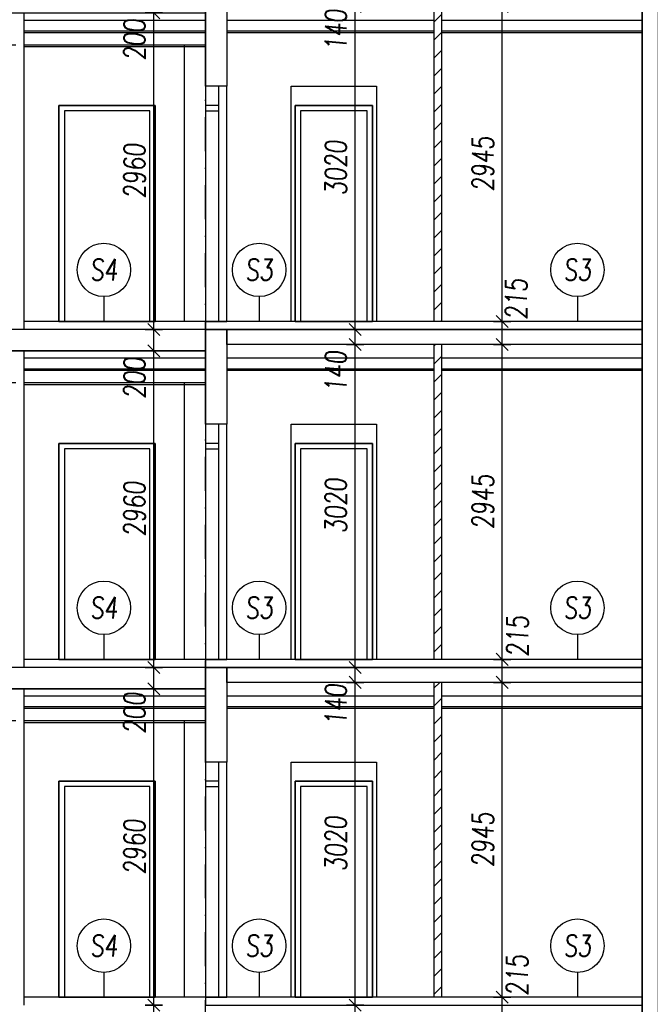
# Model space of a CAD drawing. Header units: millimetres. Extents: x -24606338 to 439687, y 151354 to 480404.
# Tile 70 of 93: x 356301 to 362198, y 229586 to 238794. Entities that reach past the tile are written whole.
import ezdxf
from ezdxf.enums import TextEntityAlignment as Align

# ---------------------------------------------------------------- set-up
doc = ezdxf.new("R2010")
doc.units = ezdxf.units.MM
doc.linetypes.add('ČERCHOVANÁ', pattern=[25.4, 12.7, -6.35, 0, -6.35])
for name, color, linetype in [('DVERE', 4, 'Continuous'), ('KOTY', 7, 'Continuous'), ('NOVA', 240, 'Continuous'), ('NOVÁ INTERIERY', 240, 'Continuous'), ('OSY', 7, 'Continuous'), ('TENKA', 4, 'Continuous'), ('TLUSTA', 2, 'Continuous'), ('ŽB', 3, 'Continuous')]:
    doc.layers.add(name, color=color, linetype=linetype)
doc.styles.add('CS-ROMANS', font='romans.shx', dxfattribs={"width": 0.75, "oblique": 5})
doc.styles.add('CS-ROMANS_100', font='romans.shx', dxfattribs={"width": 0.75, "oblique": 5, "height": 200})
doc.dimstyles.new('A_KÓTA_100', dxfattribs={"dimtxt": 200, "dimasz": 4, "dimexe": 100, "dimexo": 1500, "dimgap": 80, "dimtad": 1, "dimdec": 0, "dimdsep": 46, "dimtxsty": 'CS-ROMANS_100', "dimblk": 'KOT_CARA20', "dimcen": 90, "dimse1": 1, "dimse2": 1, "dimclrd": 256, "dimclre": 256, "dimclrt": 256, "dimadec": 0, "dimazin": 0, "dimtfac": 1, "dimtdec": 0, "dimtix": 1, "dimtmove": 2, "dimatfit": 3, "dimldrblk": 'OBLIQUE', "dimfxl": 1, "dimfxlon": 1, "dimtolj": 1, "dimarcsym": 0})

# ---------------------------------------------------------------- blocks, each defined once
blk = doc.blocks.new('KOT_CARA20')
for p, q in [((0, 0), (-14.1, -14.1)), ((0, 20), (0, -20)), ((0, 0), (14.1, 14.1))]:
    blk.add_line(p, q)
blk = doc.blocks.new('*D2786')
at = {"layer": 'Defpoints', "color": 0, "transparency": 16777216}
for p in [(360813.2, 229652.2), (362123.2, 229652.2), (362123.2, 229437.2)]:
    blk.add_point(p, dxfattribs=at)
at = {"layer": 'KOTY', "lineweight": -2, "transparency": 16777216}
blk.add_line((360813.2, 229441.2), (360813.2, 229648.2), dxfattribs=at)
at = {"layer": 'KOTY', "lineweight": -2, "transparency": 16777216, "xscale": 4, "yscale": 4, "zscale": 4}
for p, rotation in [((360813.2, 229652.2), 90), ((360813.2, 229437.2), 270)]:
    blk.add_blockref('KOT_CARA20', p, dxfattribs=dict(at, rotation=rotation))
at = {"layer": 'KOTY', "transparency": 16777216, "insert": (360953, 229856.7), "char_height": 200, "attachment_point": 5, "rotation": 90, "style": 'CS-ROMANS_100'}
blk.add_mtext('\\A1;215', dxfattribs=at)
blk = doc.blocks.new('_OBLIQUE')
at = {"color": 0, "linetype": 'ByBlock', "ltscale": 15}
blk.add_line((-0.5, -0.5), (0.5, 0.5), dxfattribs=at)
blk = doc.blocks.new('*D2787')
at = {"layer": 'Defpoints', "color": 0, "transparency": 16777216}
for p in [(360813.2, 232597.2), (362123.2, 232597.2), (362123.2, 229652.2)]:
    blk.add_point(p, dxfattribs=at)
at = {"layer": 'KOTY', "lineweight": -2, "transparency": 16777216}
blk.add_line((360813.2, 229656.2), (360813.2, 232593.2), dxfattribs=at)
at = {"layer": 'KOTY', "lineweight": -2, "transparency": 16777216, "xscale": 4, "yscale": 4, "zscale": 4}
for p, rotation in [((360813.2, 232597.2), 90), ((360813.2, 229652.2), 270)]:
    blk.add_blockref('KOT_CARA20', p, dxfattribs=dict(at, rotation=rotation))
at = {"layer": 'KOTY', "transparency": 16777216, "insert": (360633.2, 231124.7), "char_height": 200, "attachment_point": 5, "rotation": 90, "style": 'CS-ROMANS_100'}
blk.add_mtext('\\A1;2945', dxfattribs=at)
blk = doc.blocks.new('*D2788')
at = {"layer": 'Defpoints', "color": 0, "transparency": 16777216}
for p in [(360813.2, 232812.2), (362123.2, 232812.2), (362123.2, 232597.2)]:
    blk.add_point(p, dxfattribs=at)
at = {"layer": 'KOTY', "lineweight": -2, "transparency": 16777216}
blk.add_line((360813.2, 232601.2), (360813.2, 232808.2), dxfattribs=at)
at = {"layer": 'KOTY', "lineweight": -2, "transparency": 16777216, "xscale": 4, "yscale": 4, "zscale": 4}
for p, rotation in [((360813.2, 232812.2), 90), ((360813.2, 232597.2), 270)]:
    blk.add_blockref('KOT_CARA20', p, dxfattribs=dict(at, rotation=rotation))
at = {"layer": 'KOTY', "transparency": 16777216, "insert": (360956.3, 233027.3), "char_height": 200, "attachment_point": 5, "rotation": 90, "style": 'CS-ROMANS_100'}
blk.add_mtext('\\A1;215', dxfattribs=at)
blk = doc.blocks.new('*D2789')
at = {"layer": 'Defpoints', "color": 0, "transparency": 16777216}
for p in [(360813.2, 235757.2), (362123.2, 235757.2), (362123.2, 232812.2)]:
    blk.add_point(p, dxfattribs=at)
at = {"layer": 'KOTY', "lineweight": -2, "transparency": 16777216}
blk.add_line((360813.2, 232816.2), (360813.2, 235753.2), dxfattribs=at)
at = {"layer": 'KOTY', "lineweight": -2, "transparency": 16777216, "xscale": 4, "yscale": 4, "zscale": 4}
for p, rotation in [((360813.2, 235757.2), 90), ((360813.2, 232812.2), 270)]:
    blk.add_blockref('KOT_CARA20', p, dxfattribs=dict(at, rotation=rotation))
at = {"layer": 'KOTY', "transparency": 16777216, "insert": (360633.2, 234284.7), "char_height": 200, "attachment_point": 5, "rotation": 90, "style": 'CS-ROMANS_100'}
blk.add_mtext('\\A1;2945', dxfattribs=at)
blk = doc.blocks.new('*D2790')
at = {"layer": 'Defpoints', "color": 0, "transparency": 16777216}
for p in [(360813.2, 235972.2), (362123.2, 235972.2), (362123.2, 235757.2)]:
    blk.add_point(p, dxfattribs=at)
at = {"layer": 'KOTY', "lineweight": -2, "transparency": 16777216}
blk.add_line((360813.2, 235761.2), (360813.2, 235968.2), dxfattribs=at)
at = {"layer": 'KOTY', "lineweight": -2, "transparency": 16777216, "xscale": 4, "yscale": 4, "zscale": 4}
for p, rotation in [((360813.2, 235972.2), 90), ((360813.2, 235757.2), 270)]:
    blk.add_blockref('KOT_CARA20', p, dxfattribs=dict(at, rotation=rotation))
at = {"layer": 'KOTY', "transparency": 16777216, "insert": (360944.2, 236180.5), "char_height": 200, "attachment_point": 5, "rotation": 90, "style": 'CS-ROMANS_100'}
blk.add_mtext('\\A1;215', dxfattribs=at)
blk = doc.blocks.new('*D2791')
at = {"layer": 'Defpoints', "color": 0, "transparency": 16777216}
for p in [(360813.2, 238917.2), (362123.2, 238917.2), (362123.2, 235972.2)]:
    blk.add_point(p, dxfattribs=at)
at = {"layer": 'KOTY', "lineweight": -2, "transparency": 16777216}
blk.add_line((360813.2, 235976.2), (360813.2, 238913.2), dxfattribs=at)
at = {"layer": 'KOTY', "lineweight": -2, "transparency": 16777216, "xscale": 4, "yscale": 4, "zscale": 4}
for p, rotation in [((360813.2, 238917.2), 90), ((360813.2, 235972.2), 270)]:
    blk.add_blockref('KOT_CARA20', p, dxfattribs=dict(at, rotation=rotation))
at = {"layer": 'KOTY', "transparency": 16777216, "insert": (360633.2, 237444.7), "char_height": 200, "attachment_point": 5, "rotation": 90, "style": 'CS-ROMANS_100'}
blk.add_mtext('\\A1;2945', dxfattribs=at)
blk = doc.blocks.new('*D3335')
at = {"layer": 'Defpoints', "color": 0, "transparency": 16777216}
for p in [(357555.3, 229577.2), (357752.5, 229577.2), (357752.5, 229377.2)]:
    blk.add_point(p, dxfattribs=at)
at = {"layer": 'KOTY', "lineweight": -2, "transparency": 16777216}
blk.add_line((357555.3, 229381.2), (357555.3, 229573.2), dxfattribs=at)
at = {"layer": 'KOTY', "lineweight": -2, "transparency": 16777216, "xscale": 4, "yscale": 4, "zscale": 4}
for p, rotation in [((357555.3, 229577.2), 90), ((357555.3, 229377.2), 270)]:
    blk.add_blockref('KOT_CARA20', p, dxfattribs=dict(at, rotation=rotation))
at = {"layer": 'KOTY', "transparency": 16777216, "insert": (357375.3, 229130.7), "char_height": 200, "attachment_point": 5, "rotation": 90, "style": 'CS-ROMANS_100'}
blk.add_mtext('\\A1;200', dxfattribs=at)
blk = doc.blocks.new('*D3336')
at = {"layer": 'Defpoints', "color": 0, "transparency": 16777216}
for p in [(357555.3, 232537.2), (357752.5, 232537.2), (357752.5, 229577.2)]:
    blk.add_point(p, dxfattribs=at)
at = {"layer": 'KOTY', "lineweight": -2, "transparency": 16777216}
blk.add_line((357555.3, 229581.2), (357555.3, 232533.2), dxfattribs=at)
at = {"layer": 'KOTY', "lineweight": -2, "transparency": 16777216, "xscale": 4, "yscale": 4, "zscale": 4}
for p, rotation in [((357555.3, 232537.2), 90), ((357555.3, 229577.2), 270)]:
    blk.add_blockref('KOT_CARA20', p, dxfattribs=dict(at, rotation=rotation))
at = {"layer": 'KOTY', "transparency": 16777216, "insert": (357375.3, 231057.2), "char_height": 200, "attachment_point": 5, "rotation": 90, "style": 'CS-ROMANS_100'}
blk.add_mtext('\\A1;2960', dxfattribs=at)
blk = doc.blocks.new('*D3337')
at = {"layer": 'Defpoints', "color": 0, "transparency": 16777216}
for p in [(357555.3, 232737.2), (357752.5, 232737.2), (357752.5, 232537.2)]:
    blk.add_point(p, dxfattribs=at)
at = {"layer": 'KOTY', "lineweight": -2, "transparency": 16777216}
blk.add_line((357555.3, 232541.2), (357555.3, 232733.2), dxfattribs=at)
at = {"layer": 'KOTY', "lineweight": -2, "transparency": 16777216, "xscale": 4, "yscale": 4, "zscale": 4}
for p, rotation in [((357555.3, 232737.2), 90), ((357555.3, 232537.2), 270)]:
    blk.add_blockref('KOT_CARA20', p, dxfattribs=dict(at, rotation=rotation))
at = {"layer": 'KOTY', "transparency": 16777216, "insert": (357375.3, 232309.2), "char_height": 200, "attachment_point": 5, "rotation": 90, "style": 'CS-ROMANS_100'}
blk.add_mtext('\\A1;200', dxfattribs=at)
blk = doc.blocks.new('*D3338')
at = {"layer": 'Defpoints', "color": 0, "transparency": 16777216}
for p in [(357555.3, 235697.2), (357803.8, 235697.2), (357752.5, 232737.2)]:
    blk.add_point(p, dxfattribs=at)
at = {"layer": 'KOTY', "lineweight": -2, "transparency": 16777216}
blk.add_line((357555.3, 232741.2), (357555.3, 235693.2), dxfattribs=at)
at = {"layer": 'KOTY', "lineweight": -2, "transparency": 16777216, "xscale": 4, "yscale": 4, "zscale": 4}
for p, rotation in [((357555.3, 235697.2), 90), ((357555.3, 232737.2), 270)]:
    blk.add_blockref('KOT_CARA20', p, dxfattribs=dict(at, rotation=rotation))
at = {"layer": 'KOTY', "transparency": 16777216, "insert": (357375.3, 234217.2), "char_height": 200, "attachment_point": 5, "rotation": 90, "style": 'CS-ROMANS_100'}
blk.add_mtext('\\A1;2960', dxfattribs=at)
blk = doc.blocks.new('*D3339')
at = {"layer": 'Defpoints', "color": 0, "transparency": 16777216}
for p in [(357555.3, 235897.2), (357832.8, 235897.2), (357803.8, 235697.2)]:
    blk.add_point(p, dxfattribs=at)
at = {"layer": 'KOTY', "lineweight": -2, "transparency": 16777216}
blk.add_line((357555.3, 235701.2), (357555.3, 235893.2), dxfattribs=at)
at = {"layer": 'KOTY', "lineweight": -2, "transparency": 16777216, "xscale": 4, "yscale": 4, "zscale": 4}
for p, rotation in [((357555.3, 235897.2), 90), ((357555.3, 235697.2), 270)]:
    blk.add_blockref('KOT_CARA20', p, dxfattribs=dict(at, rotation=rotation))
at = {"layer": 'KOTY', "transparency": 16777216, "insert": (357375.3, 235441.8), "char_height": 200, "attachment_point": 5, "rotation": 90, "style": 'CS-ROMANS_100'}
blk.add_mtext('\\A1;200', dxfattribs=at)
blk = doc.blocks.new('*D3340')
at = {"layer": 'Defpoints', "color": 0, "transparency": 16777216}
for p in [(357555.3, 238857.2), (357690, 238857.2), (357832.8, 235897.2)]:
    blk.add_point(p, dxfattribs=at)
at = {"layer": 'KOTY', "lineweight": -2, "transparency": 16777216}
blk.add_line((357555.3, 235901.2), (357555.3, 238853.2), dxfattribs=at)
at = {"layer": 'KOTY', "lineweight": -2, "transparency": 16777216, "xscale": 4, "yscale": 4, "zscale": 4}
for p, rotation in [((357555.3, 238857.2), 90), ((357555.3, 235897.2), 270)]:
    blk.add_blockref('KOT_CARA20', p, dxfattribs=dict(at, rotation=rotation))
at = {"layer": 'KOTY', "transparency": 16777216, "insert": (357375.3, 237377.2), "char_height": 200, "attachment_point": 5, "rotation": 90, "style": 'CS-ROMANS_100'}
blk.add_mtext('\\A1;2960', dxfattribs=at)
blk = doc.blocks.new('*D3341')
at = {"layer": 'Defpoints', "color": 0, "transparency": 16777216}
for p in [(357555.3, 239057.2), (357695.1, 239057.2), (357690, 238857.2)]:
    blk.add_point(p, dxfattribs=at)
at = {"layer": 'KOTY', "lineweight": -2, "transparency": 16777216}
blk.add_line((357555.3, 238861.2), (357555.3, 239053.2), dxfattribs=at)
at = {"layer": 'KOTY', "lineweight": -2, "transparency": 16777216, "xscale": 4, "yscale": 4, "zscale": 4}
for p, rotation in [((357555.3, 239057.2), 90), ((357555.3, 238857.2), 270)]:
    blk.add_blockref('KOT_CARA20', p, dxfattribs=dict(at, rotation=rotation))
at = {"layer": 'KOTY', "transparency": 16777216, "insert": (357375.3, 238605.3), "char_height": 200, "attachment_point": 5, "rotation": 90, "style": 'CS-ROMANS_100'}
blk.add_mtext('\\A1;200', dxfattribs=at)
blk = doc.blocks.new('*D3376')
at = {"layer": 'Defpoints', "color": 0, "transparency": 16777216}
for p in [(359438.4, 229577.2), (359811.7, 229577.2), (359783.3, 229437.2)]:
    blk.add_point(p, dxfattribs=at)
at = {"layer": 'KOTY', "lineweight": -2, "transparency": 16777216}
for p, q in [((359438.4, 229581.2), (359438.4, 229585.2)), ((359438.4, 229437.2), (359438.4, 229577.2)), ((359438.4, 229433.2), (359438.4, 229429.2))]:
    blk.add_line(p, q, dxfattribs=at)
at = {"layer": 'KOTY', "lineweight": -2, "transparency": 16777216, "xscale": 4, "yscale": 4, "zscale": 4}
for p, rotation in [((359438.4, 229577.2), 270), ((359438.4, 229437.2), 90)]:
    blk.add_blockref('KOT_CARA20', p, dxfattribs=dict(at, rotation=rotation))
at = {"layer": 'KOTY', "transparency": 16777216, "insert": (359258.4, 229202.6), "char_height": 200, "attachment_point": 5, "rotation": 90, "style": 'CS-ROMANS_100'}
blk.add_mtext('\\A1;140', dxfattribs=at)
blk = doc.blocks.new('*D3377')
at = {"layer": 'Defpoints', "color": 0, "transparency": 16777216}
for p in [(359438.4, 232597.2), (359715.1, 232597.2), (359811.7, 229577.2)]:
    blk.add_point(p, dxfattribs=at)
at = {"layer": 'KOTY', "lineweight": -2, "transparency": 16777216}
blk.add_line((359438.4, 229581.2), (359438.4, 232593.2), dxfattribs=at)
at = {"layer": 'KOTY', "lineweight": -2, "transparency": 16777216, "xscale": 4, "yscale": 4, "zscale": 4}
for p, rotation in [((359438.4, 232597.2), 90), ((359438.4, 229577.2), 270)]:
    blk.add_blockref('KOT_CARA20', p, dxfattribs=dict(at, rotation=rotation))
at = {"layer": 'KOTY', "transparency": 16777216, "insert": (359258.4, 231087.2), "char_height": 200, "attachment_point": 5, "rotation": 90, "style": 'CS-ROMANS_100'}
blk.add_mtext('\\A1;3020', dxfattribs=at)
blk = doc.blocks.new('*D3378')
at = {"layer": 'Defpoints', "color": 0, "transparency": 16777216}
for p in [(359438.4, 232737.2), (359707.1, 232737.2), (359715.1, 232597.2)]:
    blk.add_point(p, dxfattribs=at)
at = {"layer": 'KOTY', "lineweight": -2, "transparency": 16777216}
for p, q in [((359438.4, 232741.2), (359438.4, 232745.2)), ((359438.4, 232597.2), (359438.4, 232737.2)), ((359438.4, 232593.2), (359438.4, 232589.2))]:
    blk.add_line(p, q, dxfattribs=at)
at = {"layer": 'KOTY', "lineweight": -2, "transparency": 16777216, "xscale": 4, "yscale": 4, "zscale": 4}
for p, rotation in [((359438.4, 232737.2), 270), ((359438.4, 232597.2), 90)]:
    blk.add_blockref('KOT_CARA20', p, dxfattribs=dict(at, rotation=rotation))
at = {"layer": 'KOTY', "transparency": 16777216, "insert": (359258.4, 232388), "char_height": 200, "attachment_point": 5, "rotation": 90, "style": 'CS-ROMANS_100'}
blk.add_mtext('\\A1;140', dxfattribs=at)
blk = doc.blocks.new('*D3379')
at = {"layer": 'Defpoints', "color": 0, "transparency": 16777216}
for p in [(359438.4, 235757.2), (359810.5, 235757.2), (359707.1, 232737.2)]:
    blk.add_point(p, dxfattribs=at)
at = {"layer": 'KOTY', "lineweight": -2, "transparency": 16777216}
blk.add_line((359438.4, 232741.2), (359438.4, 235753.2), dxfattribs=at)
at = {"layer": 'KOTY', "lineweight": -2, "transparency": 16777216, "xscale": 4, "yscale": 4, "zscale": 4}
for p, rotation in [((359438.4, 235757.2), 90), ((359438.4, 232737.2), 270)]:
    blk.add_blockref('KOT_CARA20', p, dxfattribs=dict(at, rotation=rotation))
at = {"layer": 'KOTY', "transparency": 16777216, "insert": (359258.4, 234247.2), "char_height": 200, "attachment_point": 5, "rotation": 90, "style": 'CS-ROMANS_100'}
blk.add_mtext('\\A1;3020', dxfattribs=at)
blk = doc.blocks.new('*D3380')
at = {"layer": 'Defpoints', "color": 0, "transparency": 16777216}
for p in [(359438.4, 235897.2), (359818.4, 235897.2), (359810.5, 235757.2)]:
    blk.add_point(p, dxfattribs=at)
at = {"layer": 'KOTY', "lineweight": -2, "transparency": 16777216}
for p, q in [((359438.4, 235901.2), (359438.4, 235905.2)), ((359438.4, 235757.2), (359438.4, 235897.2)), ((359438.4, 235753.2), (359438.4, 235749.2))]:
    blk.add_line(p, q, dxfattribs=at)
at = {"layer": 'KOTY', "lineweight": -2, "transparency": 16777216, "xscale": 4, "yscale": 4, "zscale": 4}
for p, rotation in [((359438.4, 235897.2), 270), ((359438.4, 235757.2), 90)]:
    blk.add_blockref('KOT_CARA20', p, dxfattribs=dict(at, rotation=rotation))
at = {"layer": 'KOTY', "transparency": 16777216, "insert": (359258.4, 235502.5), "char_height": 200, "attachment_point": 5, "rotation": 90, "style": 'CS-ROMANS_100'}
blk.add_mtext('\\A1;140', dxfattribs=at)
blk = doc.blocks.new('*D3381')
at = {"layer": 'Defpoints', "color": 0, "transparency": 16777216}
for p in [(359438.4, 238917.2), (359629, 238917.2), (359818.4, 235897.2)]:
    blk.add_point(p, dxfattribs=at)
at = {"layer": 'KOTY', "lineweight": -2, "transparency": 16777216}
blk.add_line((359438.4, 235901.2), (359438.4, 238913.2), dxfattribs=at)
at = {"layer": 'KOTY', "lineweight": -2, "transparency": 16777216, "xscale": 4, "yscale": 4, "zscale": 4}
for p, rotation in [((359438.4, 238917.2), 90), ((359438.4, 235897.2), 270)]:
    blk.add_blockref('KOT_CARA20', p, dxfattribs=dict(at, rotation=rotation))
at = {"layer": 'KOTY', "transparency": 16777216, "insert": (359258.4, 237407.2), "char_height": 200, "attachment_point": 5, "rotation": 90, "style": 'CS-ROMANS_100'}
blk.add_mtext('\\A1;3020', dxfattribs=at)
blk = doc.blocks.new('*D3382')
at = {"layer": 'Defpoints', "color": 0, "transparency": 16777216}
for p in [(359438.4, 239057.2), (359619.1, 239057.2), (359629, 238917.2)]:
    blk.add_point(p, dxfattribs=at)
at = {"layer": 'KOTY', "lineweight": -2, "transparency": 16777216}
for p, q in [((359438.4, 239061.2), (359438.4, 239065.2)), ((359438.4, 238917.2), (359438.4, 239057.2)), ((359438.4, 238913.2), (359438.4, 238909.2))]:
    blk.add_line(p, q, dxfattribs=at)
at = {"layer": 'KOTY', "lineweight": -2, "transparency": 16777216, "xscale": 4, "yscale": 4, "zscale": 4}
for p, rotation in [((359438.4, 239057.2), 270), ((359438.4, 238917.2), 90)]:
    blk.add_blockref('KOT_CARA20', p, dxfattribs=dict(at, rotation=rotation))
at = {"layer": 'KOTY', "transparency": 16777216, "insert": (359258.4, 238696.8), "char_height": 200, "attachment_point": 5, "rotation": 90, "style": 'CS-ROMANS_100'}
blk.add_mtext('\\A1;140', dxfattribs=at)
blk = doc.blocks.new('*D3473')
at = {"layer": 'Defpoints', "color": 0, "transparency": 16777216}
for p in [(356582.2, 253725.2), (347399.6, 186387.2), (348613.2, 186387.2)]:
    blk.add_point(p, dxfattribs=at)
at = {"layer": 'KOTY', "lineweight": -2, "transparency": 16777216}
blk.add_line((347399.6, 253721.2), (347399.6, 186391.2), dxfattribs=at)
at = {"layer": 'KOTY', "lineweight": -2, "transparency": 16777216, "xscale": 4, "yscale": 4, "zscale": 4}
for p, rotation in [((347399.6, 253725.2), 90), ((347399.6, 186387.2), 270)]:
    blk.add_blockref('KOT_CARA20', p, dxfattribs=dict(at, rotation=rotation))
at = {"layer": 'KOTY', "transparency": 16777216, "insert": (347219.6, 220056.2), "char_height": 200, "attachment_point": 5, "rotation": 90, "style": 'CS-ROMANS_100'}
blk.add_mtext('\\A1;67338', dxfattribs=at)

msp = doc.modelspace()

# ---------------------------------------------------------------- hatches: boundary and pattern name
at = {"layer": 'NOVÁ INTERIERY', "true_color": 0xf00000}
h = msp.add_hatch(dxfattribs=at)
h.set_pattern_fill('SACNCR', color=1, scale=50)
h.paths.add_polyline_path([(360248.246, 238917.158), (360173.246, 238917.158), (360173.246, 235972.158), (360248.246, 235972.158)])
h = msp.add_hatch(dxfattribs=at)
h.set_pattern_fill('SACNCR', color=1, scale=50)
h.paths.add_polyline_path([(360248.246, 235757.158), (360173.246, 235757.158), (360173.246, 232812.158), (360248.246, 232812.158)])
h = msp.add_hatch(dxfattribs=at)
h.set_pattern_fill('SACNCR', color=1, scale=50)
h.paths.add_polyline_path([(360248.246, 232597.158), (360173.246, 232597.158), (360173.246, 229652.158), (360248.246, 229652.158)])

# ---------------------------------------------------------------- linework, layer by layer
at = {"layer": 'DVERE'}
for points in [[(358838.246, 238172.158), (359638.246, 238172.158), (359638.246, 235972.158), (358838.246, 235972.158)], [(356668.246, 235972.158), (357568.246, 235972.158), (357568.246, 237992.158), (356668.246, 237992.158)], [(356668.246, 235972.158), (357568.246, 235972.158), (357568.246, 237992.158), (356668.246, 237992.158)], [(356718.246, 235972.158), (357518.246, 235972.158), (357518.246, 237942.158), (356718.246, 237942.158)], [(356718.246, 235972.158), (357518.246, 235972.158), (357518.246, 237942.158), (356718.246, 237942.158)], [(358875.746, 235972.158), (359600.746, 235972.158), (359600.746, 237992.158), (358875.746, 237992.158)], [(358875.746, 235972.158), (359600.746, 235972.158), (359600.746, 237992.158), (358875.746, 237992.158)], [(358925.746, 235972.158), (359550.746, 235972.158), (359550.746, 237942.158), (358925.746, 237942.158)], [(358925.746, 235972.158), (359550.746, 235972.158), (359550.746, 237942.158), (358925.746, 237942.158)], [(358838.246, 235012.158), (359638.246, 235012.158), (359638.246, 232812.158), (358838.246, 232812.158)], [(356668.246, 232812.158), (357568.246, 232812.158), (357568.246, 234832.158), (356668.246, 234832.158)], [(356668.246, 232812.158), (357568.246, 232812.158), (357568.246, 234832.158), (356668.246, 234832.158)], [(358875.746, 232812.158), (359600.746, 232812.158), (359600.746, 234832.158), (358875.746, 234832.158)], [(358875.746, 232812.158), (359600.746, 232812.158), (359600.746, 234832.158), (358875.746, 234832.158)], [(356718.246, 232812.158), (357518.246, 232812.158), (357518.246, 234782.158), (356718.246, 234782.158)], [(356718.246, 232812.158), (357518.246, 232812.158), (357518.246, 234782.158), (356718.246, 234782.158)], [(358925.746, 232812.158), (359550.746, 232812.158), (359550.746, 234782.158), (358925.746, 234782.158)], [(358925.746, 232812.158), (359550.746, 232812.158), (359550.746, 234782.158), (358925.746, 234782.158)], [(358838.246, 231852.158), (359638.246, 231852.158), (359638.246, 229652.158), (358838.246, 229652.158)], [(356668.246, 229652.158), (357568.246, 229652.158), (357568.246, 231672.158), (356668.246, 231672.158)], [(356668.246, 229652.158), (357568.246, 229652.158), (357568.246, 231672.158), (356668.246, 231672.158)], [(358875.746, 229652.158), (359600.746, 229652.158), (359600.746, 231672.158), (358875.746, 231672.158)], [(358875.746, 229652.158), (359600.746, 229652.158), (359600.746, 231672.158), (358875.746, 231672.158)], [(356718.246, 229652.158), (357518.246, 229652.158), (357518.246, 231622.158), (356718.246, 231622.158)], [(356718.246, 229652.158), (357518.246, 229652.158), (357518.246, 231622.158), (356718.246, 231622.158)], [(358925.746, 229652.158), (359550.746, 229652.158), (359550.746, 231622.158), (358925.746, 231622.158)], [(358925.746, 229652.158), (359550.746, 229652.158), (359550.746, 231622.158), (358925.746, 231622.158)]]:
    msp.add_lwpolyline(points, close=True, dxfattribs=at)
at = {"layer": 'KOTY'}
for p, q in [((357088.462, 236204.118), (357088.462, 235972.158)), ((358540.122, 236204.118), (358540.122, 235972.158)), ((361516.772, 236204.118), (361516.772, 235972.158)), ((357088.462, 233044.118), (357088.462, 232812.158)), ((358540.122, 233044.118), (358540.122, 232812.158)), ((361516.772, 233044.118), (361516.772, 232812.158)), ((357088.462, 229884.118), (357088.462, 229652.158)), ((358540.122, 229884.118), (358540.122, 229652.158)), ((361516.772, 229884.118), (361516.772, 229652.158))]:
    msp.add_line(p, q, dxfattribs=at)
at = {"layer": 'KOTY', "ltscale": 20}
for centre in [(357088.462, 236454.118), (358540.122, 236454.118), (361516.772, 236454.118), (357088.462, 233294.118), (358540.122, 233294.118), (361516.772, 233294.118), (357088.462, 230134.118), (358540.122, 230134.118), (361516.772, 230134.118)]:
    msp.add_circle(centre, 250, dxfattribs=at)
at = {"layer": 'NOVA'}
for points in [[(360173.246, 238917.158), (360173.246, 235972.158)], [(360248.246, 235972.158), (360248.246, 238917.158)], [(360173.246, 235757.158), (360173.246, 232812.158)], [(360248.246, 232812.158), (360248.246, 235757.158)], [(360173.246, 232597.158), (360173.246, 229652.158)], [(360248.246, 229652.158), (360248.246, 232597.158)]]:
    msp.add_lwpolyline(points, dxfattribs=at)
at = {"layer": 'NOVÁ INTERIERY'}
for p, q in [((358038.246, 238172.158), (358038.246, 235972.158)), ((358038.246, 235012.158), (358038.246, 232812.158)), ((358038.246, 231852.158), (358038.246, 229652.158))]:
    msp.add_line(p, q, dxfattribs=at)
for points in [[(358038.246, 238787.158), (356338.246, 238787.158)], [(360173.246, 238787.158), (358238.246, 238787.158)], [(362123.246, 238787.158), (360248.246, 238787.158)], [(358038.246, 238687.158), (356338.246, 238687.158)], [(358038.246, 238672.158), (356338.246, 238672.158)], [(360173.246, 238687.158), (358238.246, 238687.158)], [(360173.246, 238672.158), (358238.246, 238672.158)], [(362123.246, 238687.158), (360248.246, 238687.158)], [(362123.246, 238672.158), (360248.246, 238672.158)], [(358163.246, 235972.158), (358163.246, 238172.158)], [(358038.246, 235627.158), (356338.246, 235627.158)], [(360173.246, 235627.158), (358238.246, 235627.158)], [(362123.246, 235627.158), (360248.246, 235627.158)], [(358038.246, 235527.158), (356338.246, 235527.158)], [(358038.246, 235512.158), (356338.246, 235512.158)], [(360173.246, 235527.158), (358238.246, 235527.158)], [(360173.246, 235512.158), (358238.246, 235512.158)], [(362123.246, 235527.158), (360248.246, 235527.158)], [(362123.246, 235512.158), (360248.246, 235512.158)], [(358163.246, 232812.158), (358163.246, 235012.158)], [(358038.246, 232467.158), (356338.246, 232467.158)], [(360173.246, 232467.158), (358238.246, 232467.158)], [(362123.246, 232467.158), (360248.246, 232467.158)], [(358038.246, 232367.158), (356338.246, 232367.158)], [(358038.246, 232352.158), (356338.246, 232352.158)], [(360173.246, 232367.158), (358238.246, 232367.158)], [(360173.246, 232352.158), (358238.246, 232352.158)], [(362123.246, 232367.158), (360248.246, 232367.158)], [(362123.246, 232352.158), (360248.246, 232352.158)], [(358163.246, 229652.158), (358163.246, 231852.158)]]:
    msp.add_lwpolyline(points, dxfattribs=at)
for points in [[(356668.246, 237992.158), (357568.246, 237992.158), (357568.246, 235972.158), (356668.246, 235972.158)], [(356718.246, 235972.158), (357518.246, 235972.158), (357518.246, 237942.158), (356718.246, 237942.158)], [(358038.246, 237942.158), (358163.246, 237942.158), (358163.246, 237992.158), (358038.246, 237992.158)], [(358875.746, 237992.158), (359600.746, 237992.158), (359600.746, 235972.158), (358875.746, 235972.158)], [(358925.746, 235972.158), (359550.746, 235972.158), (359550.746, 237942.158), (358925.746, 237942.158)], [(358038.246, 235897.158), (362123.246, 235897.158), (362123.246, 235972.158), (358038.246, 235972.158)], [(356668.246, 234832.158), (357568.246, 234832.158), (357568.246, 232812.158), (356668.246, 232812.158)], [(358038.246, 234782.158), (358163.246, 234782.158), (358163.246, 234832.158), (358038.246, 234832.158)], [(358875.746, 234832.158), (359600.746, 234832.158), (359600.746, 232812.158), (358875.746, 232812.158)], [(356718.246, 232812.158), (357518.246, 232812.158), (357518.246, 234782.158), (356718.246, 234782.158)], [(358925.746, 232812.158), (359550.746, 232812.158), (359550.746, 234782.158), (358925.746, 234782.158)], [(358038.246, 232737.158), (362123.246, 232737.158), (362123.246, 232812.158), (358038.246, 232812.158)], [(356668.246, 231672.158), (357568.246, 231672.158), (357568.246, 229652.158), (356668.246, 229652.158)], [(358038.246, 231622.158), (358163.246, 231622.158), (358163.246, 231672.158), (358038.246, 231672.158)], [(358875.746, 231672.158), (359600.746, 231672.158), (359600.746, 229652.158), (358875.746, 229652.158)], [(356718.246, 229652.158), (357518.246, 229652.158), (357518.246, 231622.158), (356718.246, 231622.158)], [(358925.746, 229652.158), (359550.746, 229652.158), (359550.746, 231622.158), (358925.746, 231622.158)], [(358038.246, 229577.158), (362123.246, 229577.158), (362123.246, 229652.158), (358038.246, 229652.158)]]:
    msp.add_lwpolyline(points, close=True, dxfattribs=at)
at = {"layer": 'OSY', "linetype": 'ČERCHOVANÁ', "ltscale": 25}
msp.add_lwpolyline([(358038.246, 174688.935), (358038.246, 251607.158)], dxfattribs=at)
at = {"layer": 'TENKA'}
for p, q in [((356338.246, 238542.158), (358038.246, 238542.158)), ((356338.246, 235382.158), (358038.246, 235382.158)), ((356338.246, 232222.158), (358038.246, 232222.158))]:
    msp.add_line(p, q, dxfattribs=at)
for points in [[(356263.246, 238557.158), (351438.246, 238557.158), (351438.246, 238857.158), (358038.246, 238857.158), (358038.246, 238557.158), (356338.246, 238557.158)], [(357838.246, 238557.158), (357838.246, 235972.158)], [(358163.246, 235972.158), (358163.246, 238172.158)], [(362123.246, 235897.158), (351438.246, 235897.158)], [(356263.246, 235397.158), (351438.246, 235397.158), (351438.246, 235697.158), (358038.246, 235697.158), (358038.246, 235397.158), (356338.246, 235397.158)], [(357838.246, 235397.158), (357838.246, 232812.158)], [(358163.246, 232812.158), (358163.246, 235012.158)], [(362123.246, 232737.158), (351438.246, 232737.158)], [(356263.246, 232237.158), (351438.246, 232237.158), (351438.246, 232537.158), (358038.246, 232537.158), (358038.246, 232237.158), (356338.246, 232237.158)], [(357838.246, 232237.158), (357838.246, 229652.158)], [(358163.246, 229652.158), (358163.246, 231852.158)]]:
    msp.add_lwpolyline(points, dxfattribs=at)
for points in [[(358038.246, 235972.158), (358238.246, 235972.158), (358238.246, 238172.158), (358038.246, 238172.158)], [(358038.246, 237942.158), (358163.246, 237942.158), (358163.246, 237992.158), (358038.246, 237992.158)], [(358038.246, 232812.158), (358238.246, 232812.158), (358238.246, 235012.158), (358038.246, 235012.158)], [(358038.246, 234782.158), (358163.246, 234782.158), (358163.246, 234832.158), (358038.246, 234832.158)], [(358038.246, 229652.158), (358238.246, 229652.158), (358238.246, 231852.158), (358038.246, 231852.158)], [(358038.246, 231622.158), (358163.246, 231622.158), (358163.246, 231672.158), (358038.246, 231672.158)]]:
    msp.add_lwpolyline(points, close=True, dxfattribs=at)
at = {"layer": 'TLUSTA'}
for points in [[(362123.246, 249627.158), (362123.246, 193237.158)], [(358038.246, 239057.158), (358038.246, 238172.158)], [(358238.246, 239057.158), (358238.246, 238172.158)], [(356338.246, 238857.158), (356338.246, 235897.158)], [(358238.246, 238172.158), (358038.246, 238172.158)], [(362123.246, 235972.158), (356338.246, 235972.158)], [(358038.246, 235897.158), (358038.246, 235012.158)], [(358238.246, 235897.158), (358238.246, 235012.158)], [(362123.246, 235757.158), (358238.246, 235757.158)], [(358038.246, 235697.158), (351438.246, 235697.158)], [(356338.246, 235697.158), (356338.246, 232737.158)], [(358238.246, 235012.158), (358038.246, 235012.158)], [(362123.246, 232812.158), (356338.246, 232812.158)], [(358038.246, 232737.158), (358038.246, 231852.158)], [(358238.246, 232737.158), (358238.246, 231852.158)], [(362123.246, 232597.158), (358238.246, 232597.158)], [(358038.246, 232537.158), (351438.246, 232537.158)], [(356338.246, 232537.158), (356338.246, 229577.158)], [(358238.246, 231852.158), (358038.246, 231852.158)], [(362123.246, 229652.158), (356338.246, 229652.158)]]:
    msp.add_lwpolyline(points, dxfattribs=at)
at = {"layer": 'ŽB'}
for points in [[(362123.246, 249627.158), (362273.246, 249627.158), (362273.246, 193237.158), (362123.246, 193237.158)], [(358038.246, 239057.158), (358238.246, 239057.158), (358238.246, 238172.158), (358038.246, 238172.158)], [(351438.246, 235697.158), (358038.246, 235697.158), (358038.246, 235897.158), (351438.246, 235897.158)], [(358038.246, 235897.158), (358238.246, 235897.158), (358238.246, 235012.158), (358038.246, 235012.158)], [(358238.246, 235897.158), (362123.246, 235897.158), (362123.246, 235757.158), (358238.246, 235757.158)], [(351438.246, 232537.158), (358038.246, 232537.158), (358038.246, 232737.158), (351438.246, 232737.158)], [(358038.246, 232737.158), (358238.246, 232737.158), (358238.246, 231852.158), (358038.246, 231852.158)], [(358238.246, 232737.158), (362123.246, 232737.158), (362123.246, 232597.158), (358238.246, 232597.158)]]:
    msp.add_lwpolyline(points, close=True, dxfattribs=at)

# ---------------------------------------------------------------- texts
at = {"layer": 'KOTY', "ltscale": 20, "style": 'CS-ROMANS', "oblique": 5, "width": 0.75}
for s, p in [('S4', (357088.462, 236454.118)), ('S3', (358540.122, 236454.118)), ('S3', (361516.772, 236454.118)), ('S4', (357088.462, 233294.118)), ('S3', (358540.122, 233294.118)), ('S3', (361516.772, 233294.118)), ('S4', (357088.462, 230134.118)), ('S3', (358540.122, 230134.118)), ('S3', (361516.772, 230134.118))]:
    msp.add_text(s, height=200, dxfattribs=at).set_placement(p, align=Align.MIDDLE)

# ---------------------------------------------------------------- dimensions: what is measured, and where the dimension line sits
at = {"layer": 'KOTY'}
for base, p1, p2, picture, middle in [((347399.564, 186387.158), (356582.209, 253725.158), (348613.152, 186387.158), '*D3473', (347219.564, 220056.158)), ((359438.383, 238917.158), (359818.425, 235897.158), (359629.047, 238917.158), '*D3381', (359258.383, 237407.158)), ((360813.234, 238917.158), (362123.246, 235972.158), (362123.246, 238917.158), '*D2791', (360633.234, 237444.658)), ((357555.316, 238857.158), (357832.817, 235897.158), (357689.98, 238857.158), '*D3340', (357375.316, 237377.158)), ((359438.383, 235757.158), (359707.136, 232737.158), (359810.47, 235757.158), '*D3379', (359258.383, 234247.158)), ((360813.234, 235757.158), (362123.246, 232812.158), (362123.246, 235757.158), '*D2789', (360633.234, 234284.658)), ((357555.316, 235697.158), (357752.451, 232737.158), (357803.825, 235697.158), '*D3338', (357375.316, 234217.158)), ((357555.316, 232537.158), (357752.451, 229577.158), (357752.451, 232537.158), '*D3336', (357375.316, 231057.158)), ((359438.383, 232597.158), (359811.711, 229577.158), (359715.091, 232597.158), '*D3377', (359258.383, 231087.158)), ((360813.234, 232597.158), (362123.246, 229652.158), (362123.246, 232597.158), '*D2787', (360633.234, 231124.658))]:
    dim = msp.add_linear_dim(base=base, p1=p1, p2=p2, angle=90, dimstyle='A_KÓTA_100', dxfattribs=at)
    dim.commit()
    dim.dimension.update_dxf_attribs({"geometry": picture, "text_midpoint": middle})
for base, p1, p2, picture, middle in [((357555.316, 239057.158), (357689.98, 238857.158), (357695.059, 239057.158), '*D3341', (357375.316, 238605.311)), ((359438.383, 239057.158), (359629.047, 238917.158), (359619.05, 239057.158), '*D3382', (359258.383, 238696.784)), ((360813.234, 235972.158), (362123.246, 235757.158), (362123.246, 235972.158), '*D2790', (360944.201, 236180.545)), ((357555.316, 235897.158), (357803.825, 235697.158), (357832.817, 235897.158), '*D3339', (357375.316, 235441.815)), ((359438.383, 235897.158), (359810.47, 235757.158), (359818.425, 235897.158), '*D3380', (359258.383, 235502.496)), ((360813.234, 232812.158), (362123.246, 232597.158), (362123.246, 232812.158), '*D2788', (360956.291, 233027.266)), ((357555.316, 232737.158), (357752.451, 232537.158), (357752.451, 232737.158), '*D3337', (357375.316, 232309.173)), ((359438.383, 232737.158), (359715.091, 232597.158), (359707.136, 232737.158), '*D3378', (359258.383, 232388.013)), ((360813.234, 229652.158), (362123.246, 229437.158), (362123.246, 229652.158), '*D2786', (360953.031, 229856.658)), ((357555.316, 229577.158), (357752.451, 229377.158), (357752.451, 229577.158), '*D3335', (357375.316, 229130.699)), ((359438.383, 229577.158), (359783.34, 229437.158), (359811.711, 229577.158), '*D3376', (359258.383, 229202.606))]:
    dim = msp.add_linear_dim(base=base, p1=p1, p2=p2, angle=90, dimstyle='A_KÓTA_100', dxfattribs=at)
    dim.commit()
    dim.dimension.update_dxf_attribs({"geometry": picture, "text_midpoint": middle, "dimtype": 160})

doc.saveas('drawing.dxf')
